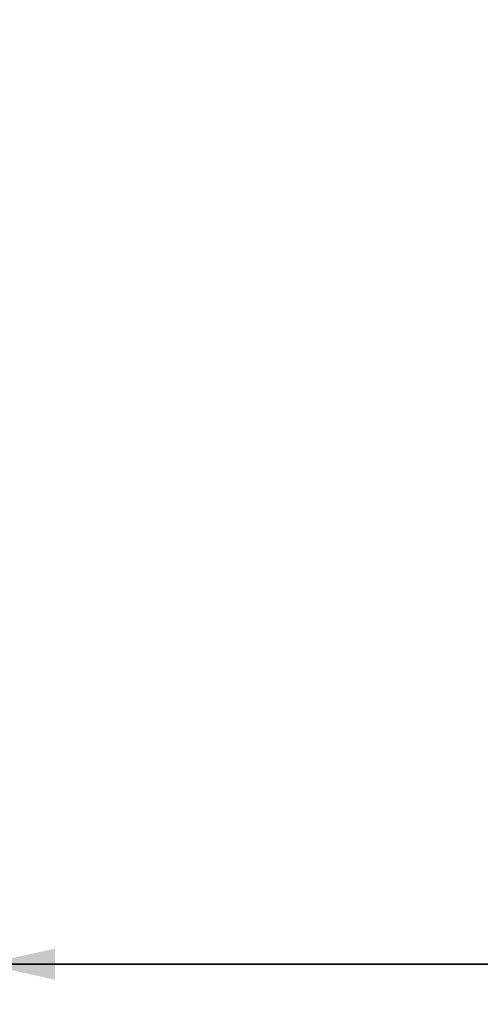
# Model space of a CAD drawing. Header units: millimetres. Extents: x 4 to 1188, y 1 to 840.
# Tile 178 of 256: x 689 to 712, y 279 to 328. Entities that reach past the tile are written whole.
import ezdxf

# ---------------------------------------------------------------- set-up
doc = ezdxf.new("R2010")
doc.units = ezdxf.units.MM
doc.layers.add('1', color=7, linetype='Continuous')
doc.styles.add('Arial Unicode MS', font='Arial Unicode MS')
doc.dimstyles.get("Standard").update_dxf_attribs({"dimtxt": 0.18, "dimasz": 0.18, "dimexe": 0.18, "dimexo": 0.0625, "dimgap": 0.09, "dimtad": 0, "dimtih": 1, "dimtoh": 1, "dimdec": 4, "dimzin": 0, "dimdsep": 46, "dimtxsty": 'Standard', "dimcen": 0.09, "dimadec": 0, "dimazin": 0, "dimtfac": 1, "dimtdec": 4, "dimtofl": 0, "dimtmove": 0, "dimatfit": 3, "dimfxl": 0, "dimtolj": 1, "dimtzin": 0, "dimarcsym": 0})

# ---------------------------------------------------------------- blocks, each defined once
blk = doc.blocks.new('_U9')
at = {"layer": '1', "color": 18, "lineweight": 35}
for p, q in [((765.566, 431.416), (765.566, 279.229)), ((687.293, 333.42), (687.293, 279.229)), ((687.293, 281.229), (765.566, 281.229))]:
    blk.add_line(p, q, dxfattribs=at)
at = {"layer": '1', "color": 18, "lineweight": 70}
for points in [[(687.293, 281.229), (690.793, 282.005), (690.793, 280.453)], [(765.566, 281.229), (762.066, 280.453), (762.066, 282.005)]]:
    blk.add_solid(points, dxfattribs=at)
at = {"layer": '1', "color": 18, "linetype": 'Continuous', "lineweight": 13, "insert": (723.242, 281.976), "char_height": 3, "attachment_point": 7, "line_spacing_factor": 1.047437, "style": 'Arial Unicode MS'}
blk.add_mtext('\\fArial Unicode MS|b0|i0;\\W1.0000;587', dxfattribs=at)

msp = doc.modelspace()

# ---------------------------------------------------------------- dimensions: what is measured, and where the dimension line sits
at = {"layer": '1', "color": 18, "linetype": 'Continuous', "lineweight": 13}
dim = msp.add_linear_dim(base=(765.5658, 281.2286), p1=(687.2926, 370.7829), p2=(765.5658, 432.4159), dimstyle='Standard', override={"dimtxt": 3, "dimasz": 3.5, "dimexe": 2, "dimexo": 1, "dimgap": 1.5, "dimtad": 1, "dimtih": 1, "dimtoh": 0, "dimdec": 0, "dimlfac": 7.5, "dimzin": 8, "dimdsep": 44, "dimlunit": 2, "dimtxsty": 'Arial Unicode MS', "dimsah": 1, "dimse1": 0, "dimse2": 0, "dimsd1": 0, "dimsd2": 0, "dimclrd": 18, "dimclre": 18, "dimclrt": 18, "dimtol": 0, "dimtm": -0.1, "dimtfac": 0.666667, "dimtdec": 2, "dimtofl": 1, "dimtmove": 0, "dimtzin": 8, "dimlwd": 35, "dimlwe": 35}, dxfattribs=at)
dim.commit()
dim.dimension.update_dxf_attribs({"geometry": '_U9', "text_midpoint": (726.4292, 281.2286), "dimtype": 160})

doc.saveas('drawing.dxf')
